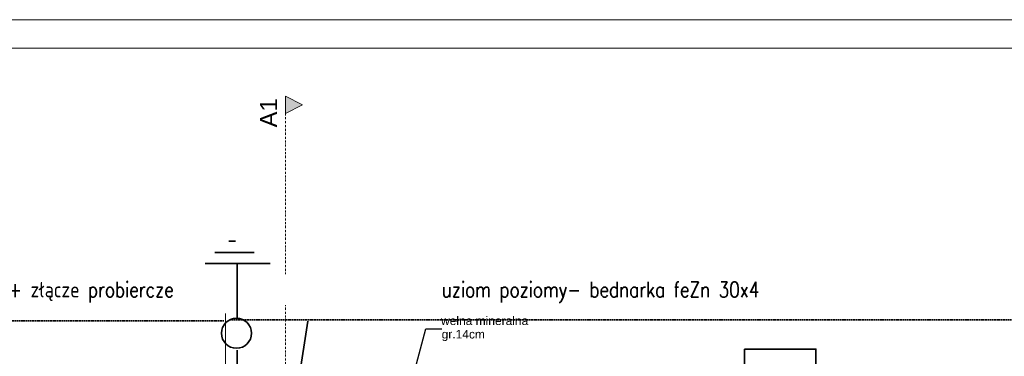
# Model space of a CAD drawing. Header units: centimetres. Extents: x 42630 to 130002, y 15 to 29179.
# Tile 147 of 175: x 82761 to 84484, y 5225 to 5813. Entities that reach past the tile are written whole.
import ezdxf

# ---------------------------------------------------------------- set-up
doc = ezdxf.new("R2010")
doc.units = ezdxf.units.CM
doc.header["$LTSCALE"] = 0.01
for name, pattern in [('Hidden Line1', [190, 140, -50]), ('Krawędzie ukryte', [391.222223, 282.222223, -109]), ('Kropki i Kreski', [670.277762, 352.777767, -176.388884, 0, -141.111112])]:
    doc.linetypes.add(name, pattern=pattern)
for name, color, linetype, lineweight in [('0 RAMKI I TABELKI_Nr_Pióra__1', 253, 'Continuous', 13), ('E0odgrom', 6, 'Continuous', 35), ('IS went opis', 7, 'Continuous', 20), ('Opisy - Etykiety_Nr_Pióra__20', 1, 'Continuous', 0), ('Pprzeowdy', 5, 'Continuous', 35), ('Znaczniki - Przekroje_Nr_Pióra__1', 7, 'Continuous', 13)]:
    doc.layers.add(name, color=color, linetype=linetype, lineweight=lineweight)
doc.layers.add('2D - Ogólne_Nr_Pióra__2', color=7, linetype='Continuous', lineweight=15, true_color=0x7f7f7f)
doc.layers.add('Opisy - Etykiety_Nr_Pióra__88', color=7, linetype='Continuous', lineweight=20, true_color=0xfd4435)
doc.styles.add('GENERATED_STYLE_2', font='arial.ttf')
doc.styles.add('GENERATED_STYLE_4', font='arial.ttf')
doc.styles.add('p', font='simplex.shx', dxfattribs={"width": 0.8, "height": 100})

msp = doc.modelspace()

# ---------------------------------------------------------------- hatches: boundary and pattern name
at = {"layer": 'Znaczniki - Przekroje_Nr_Pióra__1', "linetype": 'Continuous'}
msp.add_hatch(color=252, dxfattribs=at).paths.add_polyline_path([(83226.085, 5679.426), (83226.085, 5649.426), (83256.085, 5664.426)], flags=0)

# ---------------------------------------------------------------- linework, layer by layer
at = {"layer": '0 RAMKI I TABELKI_Nr_Pióra__1', "linetype": 'Continuous'}
for p, q in [((78201.274, 5813.233), (84680.207, 5813.233)), ((78966.448, 5813.233), (85445.382, 5813.233)), ((78402.818, 5763.233), (84630.207, 5763.233)), ((79167.992, 5763.233), (85395.382, 5763.233))]:
    msp.add_line(p, q, dxfattribs=at)
at = {"layer": '2D - Ogólne_Nr_Pióra__2', "color": 252, "linetype": 'Hidden Line1'}
msp.add_line((83121.085, 3711.898), (83121.085, 5299.291), dxfattribs=at)
at = {"layer": 'E0odgrom'}
for p, q in [((83127.042, 5426.055), (83138.551, 5426.055)), ((83102.38, 5406.326), (83171.433, 5406.326)), ((83141.839, 5386.597), (83085.939, 5386.597)), ((83085.939, 5386.597), (83199.383, 5386.597)), ((83265.516, 5286.205), (83217.224, 4977.133)), ((83141.839, 5138.336), (83141.839, 5235.338))]:
    msp.add_line(p, q, dxfattribs=at)
at = {"layer": 'E0odgrom', "linetype": 'Krawędzie ukryte'}
for p, q in [((84644.652, 5288.201), (83130.199, 5288.201)), ((83118.616, 5286.749), (81631.207, 5286.749))]:
    msp.add_line(p, q, dxfattribs=at)
at = {"layer": 'E0odgrom'}
msp.add_circle((83140.523, 5264.932), 26.306, dxfattribs=at)
at = {"layer": 'Opisy - Etykiety_Nr_Pióra__88', "color": 252, "linetype": 'Continuous', "lineweight": -2}
for p, q in [((83431.017, 5121.889), (83471.753, 5272.777)), ((83471.753, 5272.777), (83499.899, 5272.777))]:
    msp.add_line(p, q, dxfattribs=at)
at = {"layer": 'Pprzeowdy'}
msp.add_lwpolyline([(84028.799, 5237.075), (84154.058, 5237.075), (84154.058, 5184.256), (84028.799, 5184.256)], close=True, dxfattribs=at)
at = {"layer": 'Znaczniki - Przekroje_Nr_Pióra__1', "color": 252, "linetype": 'Continuous'}
for p, q in [((83226.085, 5679.426), (83226.085, 5649.426)), ((83256.085, 5664.426), (83226.085, 5679.426)), ((83226.085, 5649.426), (83256.085, 5664.426))]:
    msp.add_line(p, q, dxfattribs=at)
at = {"layer": 'Znaczniki - Przekroje_Nr_Pióra__1', "color": 252, "linetype": 'Kropki i Kreski'}
msp.add_line((83226.085, 5649.426), (83226.085, 3560.749), dxfattribs=at)

# ---------------------------------------------------------------- texts
at = {"layer": 'IS went opis', "color": 5, "linetype": 'Continuous', "char_height": 27, "width": 1079.48729, "attachment_point": 1, "style": 'p', "bg_fill": 2}
for s, insert in [('przewód odprowadzajacy + złącze probiercze', (82364.539, 5354.678)), ('uziom poziomy- bednarka feZn 30x4', (83499.677, 5354.678))]:
    msp.add_mtext(s, dxfattribs=dict(at, insert=insert))
at = {"layer": 'Opisy - Etykiety_Nr_Pióra__20', "color": 252, "linetype": 'Continuous', "style": 'GENERATED_STYLE_4'}
for s, p in [('wełna mineralna ', (83498.282, 5279.21)), ('gr.14cm', (83499.366, 5255.692))]:
    msp.add_text(s, height=15, dxfattribs=at).set_placement(p)
at = {"layer": 'Znaczniki - Przekroje_Nr_Pióra__1', "color": 252, "linetype": 'Continuous', "insert": (83211.634, 5624.75), "char_height": 30, "attachment_point": 7, "rotation": 90, "style": 'GENERATED_STYLE_2'}
msp.add_mtext('{A1}', dxfattribs=at)

# ---------------------------------------------------------------- next in the draw order: linework, layer by layer
at = {"layer": 'E0odgrom'}
msp.add_line((83141.839, 5289.594), (83141.839, 5386.597), dxfattribs=at)

doc.saveas('drawing.dxf')
